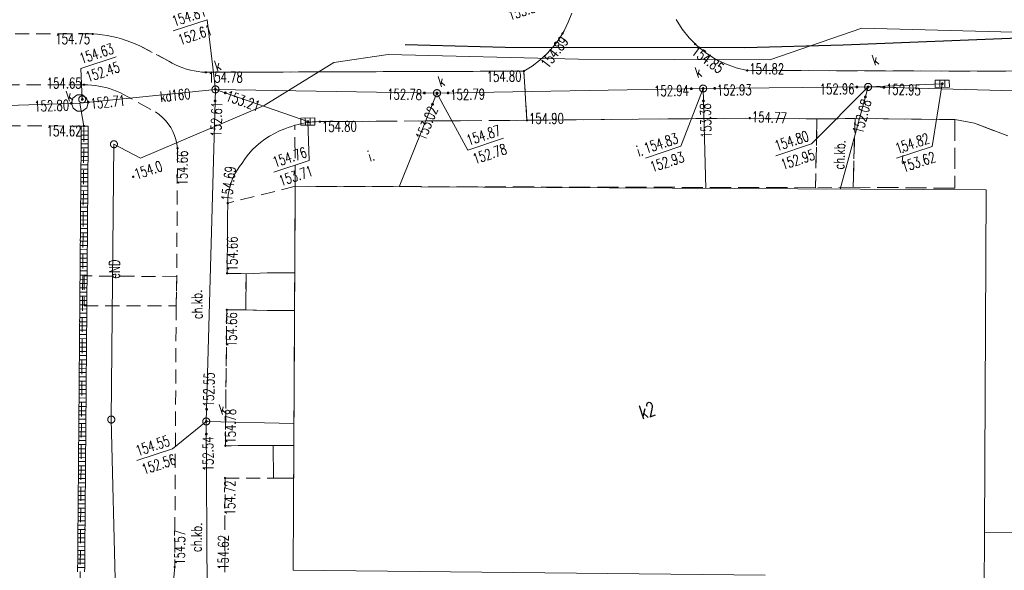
# Model space of a CAD drawing. Header units: millimetres. Extents: x -44596 to 32114, y 34976 to 82978.
# Tile 6 of 63: x -28515 to -21521, y 57218 to 61127. Entities that reach past the tile are written whole.
import ezdxf
from ezdxf.xclip import XClip

# ---------------------------------------------------------------- set-up
doc = ezdxf.new("R2010")
doc.units = ezdxf.units.MM
doc.header["$MEASUREMENT"] = 0
doc.header["$XCLIPFRAME"] = 0
for name, pattern in [('1_OTKC', [150, 100, -50]), ('1_OTKJ', [200, 150, -50]), ('1_OTKU', [200, 150, -50]), ('1_OTSI', [150, 100, -50]), ('1_OTSP', [150, 100, -50]), ('1_OTZT', [150, 100, -50]), ('Wipeout_Contour', [100, 0, -100])]:
    doc.linetypes.add(name, pattern=pattern)
for name, color, linetype in [('_______MAPA_DC_PROJEKTOWYCH', 7, 'Continuous'), ('Mlawa_szkola_MDCP_1_5________MAPA_DC_PROJEKTOWYCH', 7, 'Continuous'), ('Mlawa_szkola_MDCP_1_5_EGBB_E_T_0', 7, 'Continuous'), ('Mlawa_szkola_MDCP_1_5_EGBB_L_0', 7, 'Continuous'), ('Mlawa_szkola_MDCP_1_5_EGBE_L_0', 7, 'Continuous'), ('Mlawa_szkola_MDCP_1_5_EGBE_L_3', 7, 'Continuous'), ('Mlawa_szkola_MDCP_1_5_OTK_E_T_1', 7, 'Continuous'), ('Mlawa_szkola_MDCP_1_5_OTK_E_T_3', 7, 'Continuous'), ('Mlawa_szkola_MDCP_1_5_OTK_L_0', 7, 'Continuous'), ('Mlawa_szkola_MDCP_1_5_OTK_L_1', 7, 'Continuous'), ('Mlawa_szkola_MDCP_1_5_OTK_L_2', 7, 'Continuous'), ('Mlawa_szkola_MDCP_1_5_OTK_L_4', 7, 'Continuous'), ('Mlawa_szkola_MDCP_1_5_OTR_T_0', 7, 'Continuous'), ('Mlawa_szkola_MDCP_1_5_OTR_T_1', 7, 'Continuous'), ('Mlawa_szkola_MDCP_1_5_OTS_L_1', 7, 'Continuous'), ('Mlawa_szkola_MDCP_1_5_OTS_L_4', 7, 'Continuous'), ('Mlawa_szkola_MDCP_1_5_OTZ_L_3', 7, 'Continuous'), ('Mlawa_szkola_MDCP_1_5_SUE_T_3', 7, 'Continuous'), ('Mlawa_szkola_MDCP_1_5_SUEP_E_T_0', 7, 'Continuous'), ('Mlawa_szkola_MDCP_1_5_SUEP_L_0', 7, 'Continuous'), ('Mlawa_szkola_MDCP_1_5_SUK_L_2', 7, 'Continuous'), ('Mlawa_szkola_MDCP_1_5_SUK_T_1', 7, 'Continuous'), ('Mlawa_szkola_MDCP_1_5_SUKP_E_T_0', 7, 'Continuous'), ('Mlawa_szkola_MDCP_1_5_SUKP_L_0', 7, 'Continuous'), ('Mlawa_szkola_MDCP_1_5_SUKR_T_0', 7, 'Continuous'), ('Mlawa_szkola_MDCP_1_5_SUP_E_T_1', 7, 'Continuous'), ('Mlawa_szkola_MDCP_1_5_SUP_L_1', 7, 'Continuous'), ('Mlawa_szkola_MDCP_1_5_SUP_T_4', 7, 'Continuous'), ('Mlawa_szkola_MDCP_1_5_SUWP_L_0', 7, 'Continuous')]:
    doc.layers.add(name, color=color, linetype=linetype)
doc.styles.add('GENERATED_STYLE_2', font='txt')

# ---------------------------------------------------------------- blocks, each defined once
blk = doc.blocks.new('Rysunek_1_5', base_point=(25847, 58549.2))
at = {"color": 254, "linetype": 'Wipeout_Contour', "lineweight": 0, "ltscale": 267472.931025}
blk.add_wipeout([(12367.1, 34548.1), (50980.9, 47322.1), (39326.9, 82550.4), (713, 69776.4)], dxfattribs=at).dxf.layer = 'Mlawa_szkola_MDCP_1_5________MAPA_DC_PROJEKTOWYCH'
at = {"layer": 'Mlawa_szkola_MDCP_1_5_EGBB_L_0', "color": 7, "linetype": 'Continuous', "lineweight": 13}
for p, q in [((18751, 59516.5), (18736.6, 56790)), ((23659.5, 59490.9), (18751, 59516.5)), ((23647, 57061), (23659.5, 59490.9)), ((23643, 56264.4), (23647, 57061)), ((24847.1, 57053.5), (23647, 57061)), ((18736.6, 56790), (22088.9, 56756.2))]:
    blk.add_line(p, q, dxfattribs=at)
at = {"layer": 'Mlawa_szkola_MDCP_1_5_EGBE_L_0', "color": 7, "linetype": 'Continuous', "lineweight": 13}
for p, q in [((18741.3, 57675.7), (18595.1, 57676.4)), ((18595.1, 57676.4), (18595.8, 57445)), ((18740.1, 57444.2), (18741.3, 57675.7)), ((18595.8, 57445), (18740.1, 57444.2))]:
    blk.add_line(p, q, dxfattribs=at)
at = {"layer": 'Mlawa_szkola_MDCP_1_5_EGBE_L_3', "color": 7, "linetype": 'Continuous', "lineweight": 13}
for p, q in [((18402.4, 58895.6), (18399, 58638.5)), ((18552, 58901.9), (18402.4, 58895.6)), ((18747.8, 58901.5), (18552, 58901.9)), ((18746.4, 58634.6), (18747.8, 58901.5)), ((18399, 58638.5), (18552.7, 58635.7)), ((18552.7, 58635.7), (18746.4, 58634.6))]:
    blk.add_line(p, q, dxfattribs=at)
at = {"layer": 'Mlawa_szkola_MDCP_1_5_OTK_L_0', "color": 7, "linetype": '1_OTKJ', "lineweight": 13}
for p, q in [((20714.7, 60745.9), (20690.7, 60681.9)), ((20690.7, 60681.9), (20660.7, 60620.6)), ((21498.9, 60632.5), (21456, 60700.2)), ((20660.7, 60620.6), (20625.1, 60562.3)), ((21549, 60569.9), (21498.9, 60632.5)), ((20584.2, 60507.6), (20538.3, 60457)), ((20625.1, 60562.3), (20584.2, 60507.6)), ((21605.7, 60513.2), (21549, 60569.9)), ((21668.4, 60463), (21605.7, 60513.2)), ((20538.3, 60457), (20487.8, 60411)), ((21736.1, 60420.1), (21668.4, 60463)), ((20433.3, 60369.9), (20375.1, 60334.1)), ((20487.8, 60411), (20433.3, 60369.9)), ((21808.2, 60384.9), (21736.1, 60420.1)), ((21883.7, 60357.8), (21808.2, 60384.9)), ((20375.1, 60334.1), (20397.1, 59985.2)), ((21961.7, 60339.3), (21883.7, 60357.8)), ((23745.1, 60333.7), (21961.7, 60339.3)), ((25799.6, 60354.5), (23745.1, 60333.7)), ((20397.1, 59985.2), (21979.7, 60000.6)), ((21979.7, 60000.6), (22457.1, 59995.2)), ((22457.1, 59995.2), (22728.1, 59997.3)), ((22728.1, 59997.3), (23437.4, 59990.4)), ((23437.4, 59990.4), (23576.7, 59963.8)), ((23576.7, 59963.8), (23812.2, 59874.2))]:
    blk.add_line(p, q, dxfattribs=at)
at = {"layer": 'Mlawa_szkola_MDCP_1_5_OTK_L_1', "color": 7, "linetype": 'Continuous', "lineweight": 13}
for p, q in [((20690.7, 60681.9), (20714.7, 60745.9)), ((20660.7, 60620.6), (20690.7, 60681.9)), ((21456, 60700.2), (21498.9, 60632.5)), ((20625.1, 60562.3), (20660.7, 60620.6)), ((21498.9, 60632.5), (21549, 60569.9)), ((20538.3, 60457), (20584.2, 60507.6)), ((20584.2, 60507.6), (20625.1, 60562.3)), ((21549, 60569.9), (21605.7, 60513.2)), ((21605.7, 60513.2), (21668.4, 60463)), ((20487.8, 60411), (20538.3, 60457)), ((21668.4, 60463), (21736.1, 60420.1)), ((20375.1, 60334.1), (20433.3, 60369.9)), ((20433.3, 60369.9), (20487.8, 60411)), ((21736.1, 60420.1), (21808.2, 60384.9)), ((21808.2, 60384.9), (21883.7, 60357.8)), ((21883.7, 60357.8), (21961.7, 60339.3)), ((23745.1, 60333.7), (21961.7, 60339.3)), ((23745.1, 60333.7), (25799.6, 60354.5)), ((21979.7, 60000.6), (20397.1, 59985.2)), ((22457.1, 59995.2), (21979.7, 60000.6)), ((22728.1, 59997.3), (22457.1, 59995.2)), ((23437.4, 59990.4), (22728.1, 59997.3)), ((23576.7, 59963.8), (23437.4, 59990.4)), ((23812.2, 59874.2), (23576.7, 59963.8))]:
    blk.add_line(p, q, dxfattribs=at)
at = {"layer": 'Mlawa_szkola_MDCP_1_5_OTK_L_2', "color": 7, "linetype": '1_OTKC', "lineweight": 13}
for p, q in [((17311.5, 60598.1), (13611, 60611.6)), ((17346.1, 60595.6), (17311.5, 60598.1)), ((17380.6, 60591.8), (17346.1, 60595.6)), ((17414.9, 60586.6), (17380.6, 60591.8)), ((17449, 60580.1), (17414.9, 60586.6)), ((17482.8, 60572.2), (17449, 60580.1)), ((17516.2, 60563.1), (17482.8, 60572.2)), ((17549.3, 60552.7), (17516.2, 60563.1)), ((17582, 60541), (17549.3, 60552.7)), ((17614.2, 60528.1), (17582, 60541)), ((17645.9, 60513.9), (17614.2, 60528.1)), ((17852.4, 60405.3), (17645.9, 60513.9)), ((17876.5, 60391.4), (17852.4, 60405.3)), ((17901.3, 60378.8), (17876.5, 60391.4)), ((17926.7, 60367.5), (17901.3, 60378.8)), ((17952.6, 60357.4), (17926.7, 60367.5)), ((17979, 60348.7), (17952.6, 60357.4)), ((18005.8, 60341.4), (17979, 60348.7)), ((18032.9, 60335.4), (18005.8, 60341.4)), ((18060.3, 60330.9), (18032.9, 60335.4)), ((18087.9, 60327.7), (18060.3, 60330.9)), ((18115.7, 60325.9), (18087.9, 60327.7)), ((20375.1, 60334.1), (18115.7, 60325.9)), ((20397.1, 59985.2), (20375.1, 60334.1)), ((15043, 60237.4), (17250.6, 60237.8)), ((17250.6, 60237.8), (17276.8, 60237.1)), ((17276.8, 60237.1), (17302.9, 60235.3)), ((17302.9, 60235.3), (17328.9, 60232.4)), ((17328.9, 60232.4), (17354.8, 60228.5)), ((17354.8, 60228.5), (17380.5, 60223.5)), ((17380.5, 60223.5), (17406, 60217.4)), ((17406, 60217.4), (17431.2, 60210.3)), ((17431.2, 60210.3), (17456.1, 60202.1)), ((17456.1, 60202.1), (17480.6, 60193)), ((17480.6, 60193), (17504.7, 60182.8)), ((17504.7, 60182.8), (17758, 60044.4)), ((17758, 60044.4), (17783.6, 60026.4)), ((17783.6, 60026.4), (17807.4, 60006.2)), ((17807.4, 60006.2), (17829.3, 59983.9)), ((17829.3, 59983.9), (17849, 59959.7)), ((17849, 59959.7), (17866.5, 59933.7)), ((18724.3, 59942), (18748.7, 59949.7)), ((18748.7, 59949.7), (18773.5, 59956.4)), ((18773.5, 59956.4), (18798.4, 59962.1)), ((18798.4, 59962.1), (18823.6, 59966.8)), ((18823.6, 59966.8), (18849, 59970.5)), ((18849, 59970.5), (18874.5, 59973.3)), ((18874.5, 59973.3), (18900.1, 59974.9)), ((18900.1, 59974.9), (18925.7, 59975.6)), ((18925.7, 59975.6), (20397.1, 59985.2)), ((22447.2, 59506.5), (22457.1, 59995.2)), ((22457.1, 59995.2), (22728.1, 59997.3)), ((22728.1, 59997.3), (22713.6, 59510.5)), ((17866.5, 59933.7), (17881.5, 59906.3)), ((17881.5, 59906.3), (17893.9, 59877.7)), ((17893.9, 59877.7), (17903.7, 59848)), ((18536, 59851.7), (18569.2, 59873.2)), ((18569.2, 59873.2), (18603.8, 59892.4)), ((18603.8, 59892.4), (18639.6, 59909.3)), ((18639.6, 59909.3), (18676.4, 59923.7)), ((18676.4, 59923.7), (18700.1, 59933.3)), ((18700.1, 59933.3), (18724.3, 59942)), ((17903.7, 59848), (17910.7, 59817.6)), ((17910.7, 59817.6), (17914.9, 59786.6)), ((18474.3, 59802.3), (18504.3, 59828)), ((18504.3, 59828), (18536, 59851.7)), ((17914.9, 59786.6), (17909, 58874.6)), ((18395.4, 59713.9), (18419.7, 59745.1)), ((18419.7, 59745.1), (18446, 59774.6)), ((18446, 59774.6), (18474.3, 59802.3)), ((18354.4, 59656.8), (18373.2, 59681.2)), ((18373.2, 59681.2), (18395.4, 59713.9)), ((18308.7, 59576.6), (18322.1, 59604.4)), ((18322.1, 59604.4), (18337.3, 59631.1)), ((18337.3, 59631.1), (18354.4, 59656.8)), ((18287.9, 59518.6), (18297.3, 59548)), ((18297.3, 59548), (18308.7, 59576.6)), ((18272.3, 59427.6), (18275.4, 59458.3)), ((18275.4, 59458.3), (18280.6, 59488.7)), ((18280.6, 59488.7), (18287.9, 59518.6)), ((22713.6, 59510.5), (22447.2, 59506.5)), ((18267.7, 58898.5), (18271.4, 59396.8)), ((18271.4, 59396.8), (18272.3, 59427.6)), ((18402.4, 58895.6), (18267.7, 58898.5)), ((18399, 58638.5), (18402.4, 58895.6)), ((17909, 58874.6), (17905.1, 58666.9)), ((17905.1, 58666.9), (17894.6, 56813.8)), ((18254.5, 57674.4), (18264.9, 58639.5)), ((18264.9, 58639.5), (18399, 58638.5)), ((18595.1, 57676.4), (18254.5, 57674.4)), ((18595.8, 57445), (18595.1, 57676.4)), ((18250.9, 56777.9), (18252.4, 57445.1)), ((18252.4, 57445.1), (18595.8, 57445)), ((17894.6, 56813.8), (17795.9, 55560.6))]:
    blk.add_line(p, q, dxfattribs=at)
at = {"layer": 'Mlawa_szkola_MDCP_1_5_OTK_L_4', "color": 7, "linetype": '1_OTKU', "lineweight": 13}
for p, q in [((18748.7, 59949.7), (18773.5, 59956.4)), ((18751, 59516.5), (18748.7, 59949.7)), ((18773.5, 59956.4), (18798.4, 59962.1)), ((18798.4, 59962.1), (18823.6, 59966.8)), ((18823.6, 59966.8), (18849, 59970.5)), ((18849, 59970.5), (18874.5, 59973.3)), ((18874.5, 59973.3), (18900.1, 59974.9)), ((18900.1, 59974.9), (18925.7, 59975.6)), ((18925.7, 59975.6), (20397.1, 59985.2)), ((20397.1, 59985.2), (21979.7, 60000.6)), ((21979.7, 60000.6), (22457.1, 59995.2)), ((22457.1, 59995.2), (22447.2, 59506.5)), ((22713.6, 59510.5), (22728.1, 59997.3)), ((22728.1, 59997.3), (23437.4, 59990.4)), ((23437.4, 59990.4), (23435.7, 59502.5)), ((22447.2, 59506.5), (18751, 59516.5)), ((23435.7, 59502.5), (22713.6, 59510.5))]:
    blk.add_line(p, q, dxfattribs=at)
at = {"layer": 'Mlawa_szkola_MDCP_1_5_OTR_T_0', "color": 7, "linetype": 'Continuous', "lineweight": 13}
for centre in [(17311.5, 60598.1), (20649.7, 60601.3), (21591.1, 60526.6), (18115.7, 60325.9), (20375.1, 60334.1), (21961.7, 60339.3), (17250.6, 60237.8), (17249.9, 59943.7), (18925.7, 59975.6), (20397.1, 59985.2), (21979.7, 60000.6), (17914.9, 59786.6), (18271.4, 59396.8), (18267.7, 58898.5), (18264.9, 58639.5), (18254.5, 57674.4), (18252.4, 57445.1), (17894.6, 56813.8)]:
    blk.add_circle(centre, 4.5, dxfattribs=at)
at = {"layer": 'Mlawa_szkola_MDCP_1_5_OTR_T_1', "color": 7, "linetype": 'Continuous', "lineweight": 13}
blk.add_circle((17600.2, 59584.4), 4.5, dxfattribs=at)
at = {"layer": 'Mlawa_szkola_MDCP_1_5_OTS_L_1', "color": 7, "linetype": '1_OTSP', "lineweight": 13}
for p, q in [((17249.9, 59943.7), (16454.3, 59948)), ((17216.2, 55932.1), (17249.9, 59943.7))]:
    blk.add_line(p, q, dxfattribs=at)
at = {"layer": 'Mlawa_szkola_MDCP_1_5_OTS_L_4', "color": 7, "linetype": '1_OTSI', "lineweight": 13}
for p, q in [((17251.9, 58880.5), (17251.8, 58667.7)), ((17909, 58874.6), (17251.9, 58880.5)), ((17905.1, 58666.9), (17909, 58874.6)), ((17251.8, 58667.7), (17905.1, 58666.9))]:
    blk.add_line(p, q, dxfattribs=at)
at = {"layer": 'Mlawa_szkola_MDCP_1_5_OTZ_L_3', "color": 7, "linetype": '1_OTZT', "lineweight": 13}
for p, q in [((20690.7, 60681.9), (20714.7, 60745.9)), ((20660.7, 60620.6), (20690.7, 60681.9)), ((13611, 60611.6), (17311.5, 60598.1)), ((17311.5, 60598.1), (17346.1, 60595.6)), ((17346.1, 60595.6), (17380.6, 60591.8)), ((17380.6, 60591.8), (17414.9, 60586.6)), ((17414.9, 60586.6), (17449, 60580.1)), ((17449, 60580.1), (17482.8, 60572.2)), ((20625.1, 60562.3), (20660.7, 60620.6)), ((17482.8, 60572.2), (17516.2, 60563.1)), ((17516.2, 60563.1), (17549.3, 60552.7)), ((17549.3, 60552.7), (17582, 60541)), ((17582, 60541), (17614.2, 60528.1)), ((17614.2, 60528.1), (17645.9, 60513.9)), ((17645.9, 60513.9), (17852.4, 60405.3)), ((20538.3, 60457), (20584.2, 60507.6)), ((20584.2, 60507.6), (20625.1, 60562.3)), ((20487.8, 60411), (20538.3, 60457)), ((17852.4, 60405.3), (17876.5, 60391.4)), ((17876.5, 60391.4), (17901.3, 60378.8)), ((17901.3, 60378.8), (17926.7, 60367.5)), ((17926.7, 60367.5), (17952.6, 60357.4)), ((20375.1, 60334.1), (20433.3, 60369.9)), ((20433.3, 60369.9), (20487.8, 60411)), ((17952.6, 60357.4), (17979, 60348.7)), ((17979, 60348.7), (18005.8, 60341.4)), ((18005.8, 60341.4), (18032.9, 60335.4)), ((18032.9, 60335.4), (18060.3, 60330.9)), ((18060.3, 60330.9), (18087.9, 60327.7)), ((18087.9, 60327.7), (18115.7, 60325.9)), ((18115.7, 60325.9), (20375.1, 60334.1)), ((18751, 59516.5), (18271.4, 59396.8)), ((18748.1, 58901.5), (18751, 59516.5)), ((18271.4, 59396.8), (18267.7, 58898.5)), ((18267.7, 58898.5), (18402.4, 58895.6)), ((18402.4, 58895.6), (18552, 58901.9)), ((18552, 58901.9), (18748.1, 58901.5)), ((18264.9, 58639.5), (18254.5, 57674.4)), ((18399, 58638.5), (18264.9, 58639.5)), ((18552.7, 58635.7), (18399, 58638.5)), ((18746.8, 58634.6), (18552.7, 58635.7)), ((18741.3, 57675.7), (18746.8, 58634.6)), ((18254.5, 57674.4), (18595.1, 57676.4)), ((18595.1, 57676.4), (18741.3, 57675.7))]:
    blk.add_line(p, q, dxfattribs=at)
at = {"layer": 'Mlawa_szkola_MDCP_1_5_SUE_T_3', "color": 7, "linetype": 'Continuous', "lineweight": 13}
for centre in [(17463.1, 59815.1), (17444.1, 57860.3)]:
    blk.add_circle(centre, 25, dxfattribs=at)
at = {"layer": 'Mlawa_szkola_MDCP_1_5_SUEP_L_0', "color": 7, "linetype": 'Continuous', "lineweight": 13}
for p, q in [((22776.5, 60640.3), (22122.3, 60414.5)), ((24686.9, 60589.2), (22776.5, 60640.3)), ((19410.8, 60451.9), (19026.1, 60396.7)), ((20763.6, 60420.1), (19410.8, 60451.9)), ((19026.1, 60396.7), (18530.4, 60089.4)), ((22122.3, 60414.5), (20763.6, 60420.1)), ((18530.4, 60089.4), (17651.7, 59715.9)), ((17463.1, 59815.1), (17444.1, 57860.3)), ((17651.7, 59715.9), (17463.1, 59815.1)), ((17444.1, 57860.3), (17498.8, 55613.5))]:
    blk.add_line(p, q, dxfattribs=at)
at = {"layer": 'Mlawa_szkola_MDCP_1_5_SUK_L_2', "color": 7, "linetype": 'Continuous', "lineweight": 13}
for p, q in [((17230.8, 59909.4), (17231.1, 59944.4)), ((17231.1, 59944.4), (17281.1, 59943.9)), ((17281.1, 59943.9), (17280.8, 59908.9)), ((17230.3, 59849.2), (17230.6, 59884.3)), ((17230.5, 59879.3), (17230.8, 59914.4)), ((17280.5, 59878.9), (17230.5, 59879.3)), ((17280.8, 59908.9), (17230.8, 59909.4)), ((17280.6, 59883.9), (17280.3, 59848.8)), ((17280.8, 59914), (17280.5, 59878.9)), ((17229.8, 59789), (17230.1, 59824.1)), ((17230.1, 59819.1), (17230.3, 59854.2)), ((17280.1, 59818.7), (17230.1, 59819.1)), ((17280.3, 59848.8), (17230.3, 59849.2)), ((17280.1, 59823.7), (17279.8, 59788.6)), ((17280.3, 59853.8), (17280.1, 59818.7)), ((17229.1, 59698.7), (17229.3, 59733.8)), ((17229.3, 59728.8), (17229.6, 59763.9)), ((17229.6, 59758.9), (17229.8, 59794)), ((17279.6, 59758.5), (17229.6, 59758.9)), ((17279.8, 59788.6), (17229.8, 59789)), ((17279.3, 59733.4), (17279.1, 59698.3)), ((17279.6, 59763.5), (17279.3, 59728.4)), ((17279.8, 59793.6), (17279.6, 59758.5)), ((17228.6, 59638.5), (17228.9, 59673.6)), ((17228.8, 59668.6), (17229.1, 59703.7)), ((17278.8, 59668.2), (17228.8, 59668.6)), ((17279.1, 59698.3), (17229.1, 59698.7)), ((17279.3, 59728.4), (17229.3, 59728.8)), ((17278.8, 59673.2), (17278.6, 59638.1)), ((17279.1, 59703.3), (17278.8, 59668.2)), ((17228.1, 59578.4), (17228.4, 59613.5)), ((17228.3, 59608.4), (17228.6, 59643.6)), ((17278.3, 59608), (17228.3, 59608.4)), ((17278.6, 59638.1), (17228.6, 59638.5)), ((17278.4, 59613), (17278.1, 59577.9)), ((17278.6, 59643.1), (17278.3, 59608)), ((17227.6, 59518.2), (17227.9, 59553.3)), ((17227.8, 59548.3), (17228.1, 59583.4)), ((17277.8, 59547.9), (17227.8, 59548.3)), ((17278.1, 59577.9), (17228.1, 59578.4)), ((17277.9, 59552.9), (17277.6, 59517.8)), ((17278.1, 59583), (17277.8, 59547.9)), ((17226.8, 59427.9), (17227.1, 59463)), ((17227.1, 59458), (17227.4, 59493.1)), ((17277.1, 59457.6), (17227.1, 59458)), ((17227.3, 59488.1), (17227.6, 59523.2)), ((17277.3, 59487.7), (17227.3, 59488.1)), ((17277.6, 59517.8), (17227.6, 59518.2)), ((17277.1, 59462.6), (17276.8, 59427.5)), ((17277.4, 59492.7), (17277.1, 59457.6)), ((17277.6, 59522.8), (17277.3, 59487.7)), ((17226.3, 59367.7), (17226.6, 59402.8)), ((17226.6, 59397.8), (17226.9, 59432.9)), ((17276.6, 59397.4), (17226.6, 59397.8)), ((17276.8, 59427.5), (17226.8, 59427.9)), ((17276.6, 59402.4), (17276.3, 59367.3)), ((17276.9, 59432.5), (17276.6, 59397.4)), ((17225.8, 59307.5), (17226.1, 59342.6)), ((17226.1, 59337.6), (17226.4, 59372.7)), ((17276.1, 59337.2), (17226.1, 59337.6)), ((17276.3, 59367.3), (17226.3, 59367.7)), ((17276.1, 59342.2), (17275.8, 59307.1)), ((17276.4, 59372.3), (17276.1, 59337.2)), ((17225.1, 59217.3), (17225.4, 59252.4)), ((17225.3, 59247.4), (17225.6, 59282.5)), ((17275.3, 59246.9), (17225.3, 59247.4)), ((17225.6, 59277.4), (17225.9, 59312.6)), ((17275.6, 59277), (17225.6, 59277.4)), ((17275.8, 59307.1), (17225.8, 59307.5)), ((17275.4, 59252), (17275.1, 59216.9)), ((17275.6, 59282), (17275.3, 59246.9)), ((17275.9, 59312.1), (17275.6, 59277)), ((17224.6, 59157.1), (17224.9, 59192.2)), ((17224.8, 59187.2), (17225.1, 59222.3)), ((17274.8, 59186.8), (17224.8, 59187.2)), ((17275.1, 59216.9), (17225.1, 59217.3)), ((17274.9, 59191.8), (17274.6, 59156.7)), ((17275.1, 59221.9), (17274.8, 59186.8)), ((17224.1, 59096.9), (17224.4, 59132)), ((17224.3, 59127), (17224.6, 59162.1)), ((17274.3, 59126.6), (17224.3, 59127)), ((17274.6, 59156.7), (17224.6, 59157.1)), ((17274.4, 59131.6), (17274.1, 59096.5)), ((17274.6, 59161.7), (17274.3, 59126.6)), ((17223.3, 59006.6), (17223.6, 59041.7)), ((17223.6, 59036.7), (17223.9, 59071.8)), ((17273.6, 59036.3), (17223.6, 59036.7)), ((17223.8, 59066.8), (17224.1, 59101.9)), ((17273.8, 59066.4), (17223.8, 59066.8)), ((17274.1, 59096.5), (17224.1, 59096.9)), ((17273.6, 59041.3), (17273.3, 59006.2)), ((17273.9, 59071.4), (17273.6, 59036.3)), ((17274.1, 59101.5), (17273.8, 59066.4)), ((17222.8, 58946.4), (17223.1, 58981.6)), ((17223.1, 58976.5), (17223.4, 59011.6)), ((17273.1, 58976.1), (17223.1, 58976.5)), ((17273.3, 59006.2), (17223.3, 59006.6)), ((17273.1, 58981.1), (17272.8, 58946)), ((17273.4, 59011.2), (17273.1, 58976.1)), ((17222.3, 58886.3), (17222.6, 58921.4)), ((17222.6, 58916.4), (17222.9, 58951.5)), ((17272.6, 58915.9), (17222.6, 58916.4)), ((17272.8, 58946), (17222.8, 58946.4)), ((17272.6, 58921), (17272.3, 58885.9)), ((17272.9, 58951), (17272.6, 58915.9)), ((17221.6, 58796), (17221.9, 58831.1)), ((17221.9, 58826.1), (17222.1, 58861.2)), ((17271.8, 58825.7), (17221.9, 58826.1)), ((17222.1, 58856.2), (17222.4, 58891.3)), ((17272.1, 58855.8), (17222.1, 58856.2)), ((17272.3, 58885.9), (17222.3, 58886.3)), ((17271.9, 58830.7), (17271.6, 58795.6)), ((17272.1, 58860.8), (17271.8, 58825.7)), ((17272.4, 58890.9), (17272.1, 58855.8)), ((17221.1, 58735.8), (17221.4, 58770.9)), ((17221.4, 58765.9), (17221.6, 58801)), ((17271.4, 58765.5), (17221.4, 58765.9)), ((17271.6, 58795.6), (17221.6, 58796)), ((17271.4, 58770.5), (17271.1, 58735.4)), ((17271.6, 58800.6), (17271.4, 58765.5)), ((17220.6, 58675.6), (17220.9, 58710.7)), ((17220.9, 58705.7), (17221.1, 58740.8)), ((17270.9, 58705.3), (17220.9, 58705.7)), ((17271.1, 58735.4), (17221.1, 58735.8)), ((17270.9, 58710.3), (17270.6, 58675.2)), ((17271.1, 58740.4), (17270.9, 58705.3)), ((17219.9, 58585.4), (17220.2, 58620.5)), ((17220.1, 58615.4), (17220.4, 58650.6)), ((17270.1, 58615), (17220.1, 58615.4)), ((17220.4, 58645.5), (17220.6, 58680.6)), ((17270.4, 58645.1), (17220.4, 58645.5)), ((17270.6, 58675.2), (17220.6, 58675.6)), ((17270.2, 58620), (17269.9, 58584.9)), ((17270.4, 58650.1), (17270.1, 58615)), ((17270.6, 58680.2), (17270.4, 58645.1)), ((17219.4, 58525.2), (17219.7, 58560.3)), ((17219.6, 58555.3), (17219.9, 58590.4)), ((17269.6, 58554.8), (17219.6, 58555.3)), ((17269.9, 58584.9), (17219.9, 58585.4)), ((17269.7, 58559.9), (17269.4, 58524.8)), ((17269.9, 58590), (17269.6, 58554.8)), ((17218.9, 58465), (17219.2, 58500.1)), ((17219.1, 58495.1), (17219.4, 58530.2)), ((17269.1, 58494.7), (17219.1, 58495.1)), ((17269.4, 58524.8), (17219.4, 58525.2)), ((17269.2, 58499.7), (17268.9, 58464.6)), ((17269.4, 58529.8), (17269.1, 58494.7)), ((17218.1, 58374.7), (17218.4, 58409.8)), ((17218.4, 58404.8), (17218.7, 58439.9)), ((17268.4, 58404.4), (17218.4, 58404.8)), ((17218.6, 58434.9), (17218.9, 58470)), ((17268.6, 58434.5), (17218.6, 58434.9)), ((17268.9, 58464.6), (17218.9, 58465)), ((17268.4, 58409.4), (17268.1, 58374.3)), ((17268.7, 58439.5), (17268.4, 58404.4)), ((17268.9, 58469.6), (17268.6, 58434.5)), ((17217.6, 58314.5), (17217.9, 58349.6)), ((17217.9, 58344.6), (17218.2, 58379.7)), ((17267.9, 58344.2), (17217.9, 58344.6)), ((17268.1, 58374.3), (17218.1, 58374.7)), ((17267.9, 58349.2), (17267.6, 58314.1)), ((17268.2, 58379.3), (17267.9, 58344.2)), ((17217.1, 58254.4), (17217.4, 58289.5)), ((17217.4, 58284.4), (17217.7, 58319.6)), ((17267.4, 58284), (17217.4, 58284.4)), ((17267.6, 58314.1), (17217.6, 58314.5)), ((17267.4, 58289), (17267.1, 58253.9)), ((17267.7, 58319.1), (17267.4, 58284)), ((17216.4, 58164.1), (17216.7, 58199.2)), ((17216.6, 58194.2), (17216.9, 58229.3)), ((17216.9, 58224.3), (17217.2, 58259.4)), ((17266.9, 58223.8), (17216.9, 58224.3)), ((17267.1, 58253.9), (17217.1, 58254.4)), ((17266.7, 58198.8), (17266.4, 58163.7)), ((17266.9, 58228.9), (17266.6, 58193.8)), ((17267.2, 58259), (17266.9, 58223.8)), ((17215.9, 58103.9), (17216.2, 58139)), ((17216.1, 58134), (17216.4, 58169.1)), ((17266.1, 58133.6), (17216.1, 58134)), ((17266.4, 58163.7), (17216.4, 58164.1)), ((17266.6, 58193.8), (17216.6, 58194.2)), ((17266.2, 58138.6), (17265.9, 58103.5)), ((17266.4, 58168.7), (17266.1, 58133.6)), ((17215.4, 58043.7), (17215.7, 58078.8)), ((17215.6, 58073.8), (17215.9, 58108.9)), ((17265.6, 58073.4), (17215.6, 58073.8)), ((17265.9, 58103.5), (17215.9, 58103.9)), ((17265.7, 58078.4), (17265.4, 58043.3)), ((17265.9, 58108.5), (17265.6, 58073.4)), ((17214.6, 57953.4), (17214.9, 57988.5)), ((17214.9, 57983.5), (17215.2, 58018.6)), ((17215.1, 58013.6), (17215.4, 58048.7)), ((17265.1, 58013.2), (17215.1, 58013.6)), ((17265.4, 58043.3), (17215.4, 58043.7)), ((17264.9, 57988.1), (17264.6, 57953)), ((17265.2, 58018.2), (17264.9, 57983.1)), ((17265.4, 58048.3), (17265.1, 58013.2)), ((17214.1, 57893.3), (17214.4, 57928.4)), ((17214.4, 57923.4), (17214.7, 57958.5)), ((17264.4, 57922.9), (17214.4, 57923.4)), ((17264.6, 57953), (17214.6, 57953.4)), ((17264.9, 57983.1), (17214.9, 57983.5)), ((17264.4, 57928), (17264.1, 57892.8)), ((17264.7, 57958), (17264.4, 57922.9)), ((17213.6, 57833.1), (17213.9, 57868.2)), ((17213.9, 57863.2), (17214.2, 57898.3)), ((17263.9, 57862.8), (17213.9, 57863.2)), ((17264.1, 57892.8), (17214.1, 57893.3)), ((17263.9, 57867.8), (17263.6, 57832.7)), ((17264.2, 57897.9), (17263.9, 57862.8)), ((17212.9, 57742.8), (17213.2, 57777.9)), ((17213.2, 57772.9), (17213.4, 57808)), ((17213.4, 57803), (17213.7, 57838.1)), ((17263.4, 57802.6), (17213.4, 57803)), ((17263.6, 57832.7), (17213.6, 57833.1)), ((17263.2, 57777.5), (17262.9, 57742.4)), ((17263.4, 57807.6), (17263.2, 57772.5)), ((17263.7, 57837.7), (17263.4, 57802.6)), ((17212.4, 57682.6), (17212.7, 57717.7)), ((17212.7, 57712.7), (17212.9, 57747.8)), ((17262.7, 57712.3), (17212.7, 57712.7)), ((17262.9, 57742.4), (17212.9, 57742.8)), ((17263.2, 57772.5), (17213.2, 57772.9)), ((17262.7, 57717.3), (17262.4, 57682.2)), ((17262.9, 57747.4), (17262.7, 57712.3)), ((17211.9, 57622.4), (17212.2, 57657.5)), ((17212.2, 57652.5), (17212.4, 57687.6)), ((17262.2, 57652.1), (17212.2, 57652.5)), ((17262.4, 57682.2), (17212.4, 57682.6)), ((17262.2, 57657.1), (17261.9, 57622)), ((17262.4, 57687.2), (17262.2, 57652.1)), ((17211.2, 57532.2), (17211.5, 57567.3)), ((17211.4, 57562.3), (17211.7, 57597.4)), ((17211.7, 57592.4), (17212, 57627.5)), ((17261.7, 57591.9), (17211.7, 57592.4)), ((17261.9, 57622), (17211.9, 57622.4)), ((17261.5, 57566.9), (17261.2, 57531.8)), ((17261.7, 57597), (17261.4, 57561.8)), ((17261.9, 57627), (17261.7, 57591.9)), ((17210.7, 57472), (17211, 57507.1)), ((17210.9, 57502.1), (17211.2, 57537.2)), ((17260.9, 57501.7), (17210.9, 57502.1)), ((17261.2, 57531.8), (17211.2, 57532.2)), ((17261.4, 57561.8), (17211.4, 57562.3)), ((17261, 57506.7), (17260.7, 57471.6)), ((17261.2, 57536.8), (17260.9, 57501.7)), ((17210.2, 57411.8), (17210.5, 57446.9)), ((17210.4, 57441.9), (17210.7, 57477)), ((17260.4, 57441.5), (17210.4, 57441.9)), ((17260.7, 57471.6), (17210.7, 57472)), ((17260.5, 57446.5), (17260.2, 57411.4)), ((17260.7, 57476.6), (17260.4, 57441.5)), ((17209.4, 57321.5), (17209.7, 57356.6)), ((17209.7, 57351.6), (17210, 57386.7)), ((17209.9, 57381.7), (17210.2, 57416.8)), ((17259.9, 57381.3), (17209.9, 57381.7)), ((17260.2, 57411.4), (17210.2, 57411.8)), ((17259.7, 57356.2), (17259.4, 57321.1)), ((17260, 57386.3), (17259.7, 57351.2)), ((17260.2, 57416.4), (17259.9, 57381.3)), ((17208.9, 57261.4), (17209.2, 57296.5)), ((17209.2, 57291.4), (17209.5, 57326.5)), ((17259.2, 57291), (17209.2, 57291.4)), ((17259.4, 57321.1), (17209.4, 57321.5)), ((17259.7, 57351.2), (17209.7, 57351.6)), ((17259.2, 57296), (17258.9, 57260.9)), ((17259.5, 57326.1), (17259.2, 57291)), ((17208.4, 57201.2), (17208.7, 57236.3)), ((17208.7, 57231.3), (17209, 57266.4)), ((17258.7, 57230.8), (17208.7, 57231.3)), ((17258.9, 57260.9), (17208.9, 57261.4)), ((17258.7, 57235.9), (17258.4, 57200.8)), ((17259, 57266), (17258.7, 57230.8)), ((17207.7, 57110.9), (17208, 57146)), ((17207.9, 57141), (17208.2, 57176.1)), ((17208.2, 57171.1), (17208.5, 57206.2)), ((17258.2, 57170.7), (17208.2, 57171.1)), ((17258.4, 57200.8), (17208.4, 57201.2)), ((17258, 57145.6), (17257.7, 57110.5)), ((17258.2, 57175.7), (17257.9, 57140.6)), ((17258.5, 57205.8), (17258.2, 57170.7)), ((17207.2, 57050.7), (17207.5, 57085.8)), ((17207.4, 57080.8), (17207.7, 57115.9)), ((17257.4, 57080.4), (17207.4, 57080.8)), ((17257.7, 57110.5), (17207.7, 57110.9)), ((17257.9, 57140.6), (17207.9, 57141)), ((17257.5, 57085.4), (17257.2, 57050.3)), ((17257.7, 57115.5), (17257.4, 57080.4)), ((17206.7, 56990.5), (17207, 57025.6)), ((17206.9, 57020.6), (17207.2, 57055.7)), ((17256.9, 57020.2), (17206.9, 57020.6)), ((17257.2, 57050.3), (17207.2, 57050.7)), ((17257, 57025.2), (17256.7, 56990.1)), ((17257.2, 57055.3), (17256.9, 57020.2)), ((17205.9, 56900.3), (17206.2, 56935.4)), ((17206.2, 56930.3), (17206.5, 56965.5)), ((17206.4, 56960.4), (17206.7, 56995.5)), ((17256.4, 56960), (17206.4, 56960.4)), ((17256.7, 56990.1), (17206.7, 56990.5)), ((17256.5, 56965), (17256.2, 56929.9)), ((17256.7, 56995.1), (17256.4, 56960)), ((17205.4, 56840.1), (17205.7, 56875.2)), ((17205.7, 56870.2), (17206, 56905.3)), ((17255.7, 56869.8), (17205.7, 56870.2)), ((17255.9, 56899.8), (17205.9, 56900.3)), ((17256.2, 56929.9), (17206.2, 56930.3)), ((17255.7, 56874.8), (17255.4, 56839.7)), ((17256, 56904.9), (17255.7, 56869.8)), ((17256.2, 56935), (17255.9, 56899.8)), ((17205, 56779.9), (17205.2, 56815)), ((17205.2, 56810), (17205.5, 56845.1)), ((17255.2, 56809.6), (17205.2, 56810)), ((17255.4, 56839.7), (17205.4, 56840.1)), ((17255.2, 56814.6), (17254.9, 56779.5)), ((17255.5, 56844.7), (17255.2, 56809.6))]:
    blk.add_line(p, q, dxfattribs=at)
at = {"layer": 'Mlawa_szkola_MDCP_1_5_SUK_T_1', "color": 7, "linetype": 'Continuous', "lineweight": 13}
for p, q in [((23297.4, 60269.1), (23397.4, 60269.9)), ((23297.8, 60219.1), (23297.4, 60269.1)), ((23329.9, 60269.4), (23330.3, 60219.4)), ((23364.9, 60269.6), (23365.3, 60219.6)), ((23397.4, 60269.9), (23397.8, 60219.9)), ((23397.8, 60219.9), (23297.8, 60219.1)), ((18789.8, 59999.9), (18889.8, 60001.7)), ((18790.7, 59949.9), (18789.8, 59999.9)), ((18890.7, 59951.7), (18790.7, 59949.9)), ((18822.3, 60000.5), (18823.2, 59950.5)), ((18857.3, 60001.1), (18858.2, 59951.1)), ((18889.8, 60001.7), (18890.7, 59951.7))]:
    blk.add_line(p, q, dxfattribs=at)
at = {"layer": 'Mlawa_szkola_MDCP_1_5_SUKP_L_0', "color": 7, "linetype": 'Continuous', "lineweight": 13}
for p, q in [((22820.8, 60222.4), (23347.6, 60244.5)), ((17220.9, 60107.9), (18184.2, 60204.5)), ((18118.8, 57846.8), (18184.2, 60204.5)), ((18184.2, 60204.5), (18840.3, 59975.8)), ((18184.2, 60204.5), (19758, 60177.8)), ((19758, 60177.8), (19490.4, 59512.7)), ((19758, 60177.8), (21648.5, 60210.8)), ((21648.5, 60210.8), (22820.8, 60222.4)), ((21648.5, 60210.8), (21668, 59501.3)), ((22820.8, 60222.4), (22623.2, 59496.3)), ((24375.8, 60179.8), (22820.8, 60222.4)), ((15217.4, 60041.3), (17220.9, 60107.9)), ((17220.9, 60107.9), (17249.9, 59943.7)), ((18118.8, 57846.8), (18742.1, 57831.3)), ((18125.7, 56401.5), (18118.8, 57846.8))]:
    blk.add_line(p, q, dxfattribs=at)
at = {"layer": 'Mlawa_szkola_MDCP_1_5_SUKR_T_0', "color": 7, "linetype": 'Continuous', "lineweight": 13}
for p, q in [((17884.7, 60619.3), (18124.3, 60698.6)), ((18184.2, 60204.5), (18124.3, 60698.6)), ((17228.3, 60353.9), (17478.2, 60436.6)), ((17237.7, 60133.5), (17228.3, 60353.9)), ((23347.6, 60244.5), (23275.3, 59799.7)), ((19758, 60177.8), (19977.1, 59773.7)), ((21648.5, 60210.8), (21490.6, 59800.4)), ((22820.8, 60222.4), (22418.5, 59816.9)), ((18840.3, 59975.8), (18850, 59700.3)), ((19977.1, 59773.7), (20229.7, 59857.2)), ((22165.9, 59733.3), (22418.5, 59816.9)), ((21238.1, 59716.9), (21490.6, 59800.4)), ((23022.8, 59716.2), (23275.3, 59799.7)), ((18600, 59617.6), (18850, 59700.3)), ((18118.8, 57846.8), (17879, 57653.2)), ((17626.4, 57569.6), (17879, 57653.2))]:
    blk.add_line(p, q, dxfattribs=at)
for centre in [(22741.1, 60221.6), (22820.8, 60222.4), (22932.8, 60219.3), (23347.6, 60244.5), (18184.2, 60204.5), (18254.1, 60180.1), (19668.9, 60179.3), (19758, 60177.8), (19836.8, 60179.2), (21564.7, 60209.3), (21648.5, 60210.8), (21730.7, 60211.6), (22801.5, 60151.5), (17160.9, 60105.9), (17237.7, 60133.5), (17280.6, 60113.9), (18181.9, 60123.2), (19726.3, 60098.8), (21650.9, 60122.9), (18840.3, 59975.8), (18121.2, 57933.1), (18118.8, 57846.8), (18119.3, 57757.3)]:
    blk.add_circle(centre, 6.25, dxfattribs=at)
at = {"layer": 'Mlawa_szkola_MDCP_1_5_SUP_L_1', "color": 7, "linetype": 'Continuous', "lineweight": 13}
for p, q in [((17202, 60164.8), (17172.2, 60142.9)), ((17239.1, 60165), (17202, 60164.8)), ((17269.2, 60143.4), (17239.1, 60165)), ((17172.2, 60142.9), (17160.9, 60107.6)), ((17160.9, 60107.6), (17172.5, 60072.4)), ((17280.9, 60108.2), (17269.2, 60143.4)), ((17269.6, 60072.9), (17280.9, 60108.2)), ((17172.5, 60072.4), (17202.6, 60050.7)), ((17202.6, 60050.7), (17239.7, 60050.9)), ((17239.7, 60050.9), (17269.6, 60072.9))]:
    blk.add_line(p, q, dxfattribs=at)
at = {"layer": 'Mlawa_szkola_MDCP_1_5_SUP_T_4', "color": 7, "linetype": 'Continuous', "lineweight": 13}
for centre in [(18184.2, 60204.5), (21648.5, 60210.8), (22820.8, 60222.4), (17237.7, 60133.5), (19758, 60177.8), (18118.8, 57846.8)]:
    blk.add_circle(centre, 25, dxfattribs=at)
at = {"layer": 'Mlawa_szkola_MDCP_1_5_SUWP_L_0', "color": 161, "linetype": 'Continuous', "lineweight": 25, "true_color": 0x40a5ff}
for p, q in [((22643.9, 60520.4), (24288.5, 60587.3)), ((19532.2, 60523.7), (20242.3, 60503.3)), ((20242.3, 60503.3), (21944.4, 60503.2)), ((21944.4, 60503.2), (22643.9, 60520.4))]:
    blk.add_line(p, q, dxfattribs=at)
at = {"layer": 'Mlawa_szkola_MDCP_1_5_EGBB_E_T_0', "color": 7, "linetype": 'Continuous', "lineweight": 13, "insert": (21198.7, 57908.5), "char_height": 100, "attachment_point": 4, "rotation": 18.30496, "style": 'GENERATED_STYLE_2'}
blk.add_mtext('\\A1;{\\W0.700000x;\\pql;\\FSimplex.shx;k2}', dxfattribs=at)
at = {"layer": 'Mlawa_szkola_MDCP_1_5_OTK_E_T_1', "color": 7, "linetype": 'Continuous', "lineweight": 13, "char_height": 75, "attachment_point": 4, "style": 'GENERATED_STYLE_2'}
for insert, rotation in [((22612.1, 59636), 87.63053), ((18054.3, 58573), 91.00445), ((18046.3, 56920), 88.50608)]:
    blk.add_mtext('\\A1;{\\W0.700000x;\\pql;\\FSimplex.shx;ch.kb.}', dxfattribs=dict(at, insert=insert, rotation=rotation))
at = {"layer": 'Mlawa_szkola_MDCP_1_5_OTK_E_T_3', "color": 7, "linetype": 'Continuous', "lineweight": 13, "char_height": 75, "attachment_point": 4, "style": 'GENERATED_STYLE_2'}
for insert, rotation in [((21179.4, 59763), 16.94104), ((19270.9, 59727.5), 18.30496), ((23057.1, 59723.2), 355.39919)]:
    blk.add_mtext('\\A1;{\\W0.700000x;\\pql;\\FSimplex.shx;i.}', dxfattribs=dict(at, insert=insert, rotation=rotation))
at = {"layer": 'Mlawa_szkola_MDCP_1_5_OTR_T_0', "color": 7, "linetype": 'Continuous', "lineweight": 13, "char_height": 75, "style": 'GENERATED_STYLE_2'}
for s, insert, attachment_point, rotation in [('\\A1;{\\W0.700000x;\\pql;\\FSimplex.shx;154.75}', (17047, 60601.7), 1, 359.79166), ('\\A1;{\\W0.700000x;\\pql;\\FSimplex.shx;154.89}', (20487.5, 60392.4), 1, 52.73733), ('\\A1;{\\W0.700000x;\\pql;\\FSimplex.shx;154.85}', (21604.7, 60519.9), 1, 323.68127), ('\\A1;{\\W0.700000x;\\pql;\\FSimplex.shx;154.82}', (21976.6, 60313.2), 7, 359.82005), ('\\A1;{\\W0.700000x;\\pql;\\FSimplex.shx;154.78}', (18130.7, 60328.6), 1, 0.2068), ('\\A1;{\\W0.700000x;\\pql;\\FSimplex.shx;154.80}', (20110.6, 60333.7), 1, 0.65033), ('\\A1;{\\W0.700000x;\\pql;\\FSimplex.shx;154.65}', (16986.1, 60211.7), 7, 0.00954), ('\\A1;{\\W0.700000x;\\pql;\\FSimplex.shx;154.90}', (20412.4, 59959.4), 7, 0.55465), ('\\A1;{\\W0.700000x;\\pql;\\FSimplex.shx;154.77}', (21993.6, 59973.9), 7, 357.55863), ('\\A1;{\\W0.700000x;\\pql;\\FSimplex.shx;154.62}', (16985.5, 59947.8), 1, 359.68784), ('\\A1;{\\W0.700000x;\\pql;\\FSimplex.shx;154.80}', (18940.7, 59978.4), 1, 0.37485), ('\\A1;{\\W0.700000x;\\pql;\\FSimplex.shx;154.66}', (17910.5, 59522.1), 1, 89.60795), ('\\A1;{\\W0.700000x;\\pql;\\FSimplex.shx;154.69}', (18299, 59408.5), 7, 82.96264), ('\\A1;{\\W0.700000x;\\pql;\\FSimplex.shx;154.66}', (18265.2, 58913.5), 1, 89.57918), ('\\A1;{\\W0.700000x;\\pql;\\FSimplex.shx;154.66}', (18259.4, 58375), 1, 89.38192), ('\\A1;{\\W0.700000x;\\pql;\\FSimplex.shx;154.78}', (18252, 57689.4), 1, 89.38192), ('\\A1;{\\W0.700000x;\\pql;\\FSimplex.shx;154.72}', (18249.1, 57180.6), 1, 89.87001), ('\\A1;{\\W0.700000x;\\pql;\\FSimplex.shx;154.57}', (17892, 56828.8), 1, 89.60795), ('\\A1;{\\W0.700000x;\\pql;\\FSimplex.shx;154.62}', (18276.9, 56792.8), 7, 89.86996)]:
    blk.add_mtext(s, dxfattribs=dict(at, insert=insert, attachment_point=attachment_point, rotation=rotation))
at = {"layer": 'Mlawa_szkola_MDCP_1_5_OTR_T_1', "color": 7, "linetype": 'Continuous', "lineweight": 13, "insert": (17622.6, 59564.4), "char_height": 75, "attachment_point": 7, "rotation": 18.30496, "style": 'GENERATED_STYLE_2'}
blk.add_mtext('\\A1;{\\W0.700000x;\\pql;\\FSimplex.shx;154.0}', dxfattribs=at)
at = {"layer": 'Mlawa_szkola_MDCP_1_5_SUEP_E_T_0', "color": 7, "linetype": 'Continuous', "lineweight": 13, "insert": (17466.2, 58859.8), "char_height": 75, "attachment_point": 4, "rotation": 89.4437, "style": 'GENERATED_STYLE_2'}
blk.add_mtext('\\A1;{\\W0.700000x;\\pql;\\FSimplex.shx;eND}', dxfattribs=at)
at = {"layer": 'Mlawa_szkola_MDCP_1_5_SUKP_E_T_0', "color": 7, "linetype": 'Continuous', "lineweight": 13, "insert": (17791.3, 60152.6), "char_height": 75, "attachment_point": 4, "rotation": 5.72775, "style": 'GENERATED_STYLE_2'}
blk.add_mtext('\\A1;{\\W0.700000x;\\pql;\\FSimplex.shx;kd160}', dxfattribs=at)
at = {"layer": 'Mlawa_szkola_MDCP_1_5_SUKR_T_0', "color": 7, "linetype": 'Continuous', "lineweight": 13, "char_height": 75, "style": 'GENERATED_STYLE_2'}
for s, insert, attachment_point, rotation in [('\\A1;{\\W0.700000x;\\pql;\\FSimplex.shx;154.81}', (17866.7, 60721.5), 1, 18.30496), ('\\A1;{\\W0.700000x;\\pql;\\FSimplex.shx;153.34}', (20251.5, 60763.4), 1, 18.30496), ('\\A1;{\\W0.700000x;\\pql;\\FSimplex.shx;152.61}', (17910.4, 60589.2), 1, 18.30496), ('\\A1;{\\W0.700000x;\\pql;\\FSimplex.shx;154.63}', (17210.3, 60456.1), 1, 18.30496), ('\\A1;{\\W0.700000x;\\pql;\\FSimplex.shx;152.45}', (17253.5, 60325.5), 1, 18.30496), ('\\A1;{\\W0.700000x;\\pql;\\FSimplex.shx;152.94}', (21300.5, 60193.1), 4, 0.99664), ('\\A1;{\\W0.700000x;\\pql;\\FSimplex.shx;152.93}', (21745.9, 60199.2), 4, 0.56664), ('\\A1;{\\W0.700000x;\\pql;\\FSimplex.shx;152.96}', (22476.8, 60206.4), 4, 0.56664), ('\\A1;{\\W0.700000x;\\pql;\\FSimplex.shx;152.95}', (22947.5, 60206.3), 4, 358.42663), ('\\A1;{\\W0.700000x;\\pql;\\FSimplex.shx;152.71}', (17296.8, 60102.8), 4, 5.72775), ('\\A1;{\\W0.700000x;\\pql;\\FSimplex.shx;153.21}', (18264.1, 60163.3), 4, 340.84655), ('\\A1;{\\W0.700000x;\\pql;\\FSimplex.shx;152.78}', (19404.2, 60171.2), 4, 359.03665), ('\\A1;{\\W0.700000x;\\pql;\\FSimplex.shx;152.79}', (19852, 60166.9), 4, 0.99664), ('\\A1;{\\W0.700000x;\\pql;\\FSimplex.shx;152.80}', (16897, 60084.5), 4, 1.90413), ('\\A1;{\\W0.700000x;\\pql;\\FSimplex.shx;152.08}', (22744.2, 59892.9), 4, 74.77652), ('\\A1;{\\W0.700000x;\\pql;\\FSimplex.shx;152.61}', (18187.5, 59868.5), 4, 88.41646), ('\\A1;{\\W0.700000x;\\pql;\\FSimplex.shx;153.02}', (19639, 59848.8), 4, 68.02654), ('\\A1;{\\W0.700000x;\\pql;\\FSimplex.shx;153.38}', (21670.9, 59858.9), 4, 91.59646), ('\\A1;{\\W0.700000x;\\pql;\\FSimplex.shx;154.87}', (19959.1, 59875.8), 1, 18.30496), ('\\A1;{\\W0.700000x;\\pql;\\FSimplex.shx;154.83}', (21220.1, 59819.1), 1, 18.30496), ('\\A1;{\\W0.700000x;\\pql;\\FSimplex.shx;154.80}', (22147.9, 59835.5), 1, 18.30496), ('\\A1;{\\W0.700000x;\\pql;\\FSimplex.shx;154.82}', (23004.8, 59818.4), 1, 18.30496), ('\\A1;{\\W0.700000x;\\pql;\\FSimplex.shx;152.78}', (20002.9, 59743.6), 1, 18.30496), ('\\A1;{\\W0.700000x;\\pql;\\FSimplex.shx;154.76}', (18582, 59719.8), 1, 18.30496), ('\\A1;{\\W0.700000x;\\pql;\\FSimplex.shx;152.93}', (21263.8, 59686.8), 1, 18.30496), ('\\A1;{\\W0.700000x;\\pql;\\FSimplex.shx;152.95}', (22191.7, 59703.2), 1, 18.30496), ('\\A1;{\\W0.700000x;\\pql;\\FSimplex.shx;153.62}', (23048.5, 59686.1), 1, 18.30496), ('\\A1;{\\W0.700000x;\\pql;\\FSimplex.shx;153.71}', (18625.8, 59587.5), 1, 18.30496), ('\\A1;{\\W0.700000x;\\pql;\\FSimplex.shx;152.55}', (18134.2, 57947.8), 4, 88.41646), ('\\A1;{\\W0.700000x;\\pql;\\FSimplex.shx;154.55}', (17608.4, 57671.8), 1, 18.30496), ('\\A1;{\\W0.700000x;\\pql;\\FSimplex.shx;152.54}', (18132.1, 57492.8), 4, 90.25643), ('\\A1;{\\W0.700000x;\\pql;\\FSimplex.shx;152.56}', (17652.2, 57539.6), 1, 18.30496)]:
    blk.add_mtext(s, dxfattribs=dict(at, insert=insert, attachment_point=attachment_point, rotation=rotation))
at = {"layer": 'Mlawa_szkola_MDCP_1_5_SUP_E_T_1', "color": 7, "linetype": 'Continuous', "lineweight": 13, "char_height": 75, "attachment_point": 7, "rotation": 18.30496, "style": 'GENERATED_STYLE_2'}
for insert in [(22864.7, 60372.9), (18193.4, 60332.8), (21607, 60286), (19781.2, 60221.1), (17138.9, 60117), (18225.2, 57893.9)]:
    blk.add_mtext('\\A1;{\\W0.700000x;\\pql;\\FSimplex.shx;k}', dxfattribs=dict(at, insert=insert))

msp = doc.modelspace()

# ---------------------------------------------------------------- block references
at = {"layer": '_______MAPA_DC_PROJEKTOWYCH', "color": 151, "linetype": 'Continuous', "lineweight": 20, "true_color": 0x80c2ff}
ref = msp.add_blockref('Rysunek_1_5', (-19461.7, 58977.2), dxfattribs=at)
XClip(ref).set_block_clipping_path([(12367.1034969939, 34548.0583965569), (50980.912682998, 47322.0641223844), (39326.858204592, 82550.4369234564), (713.049018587, 69776.4311976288)])

doc.saveas('drawing.dxf')
